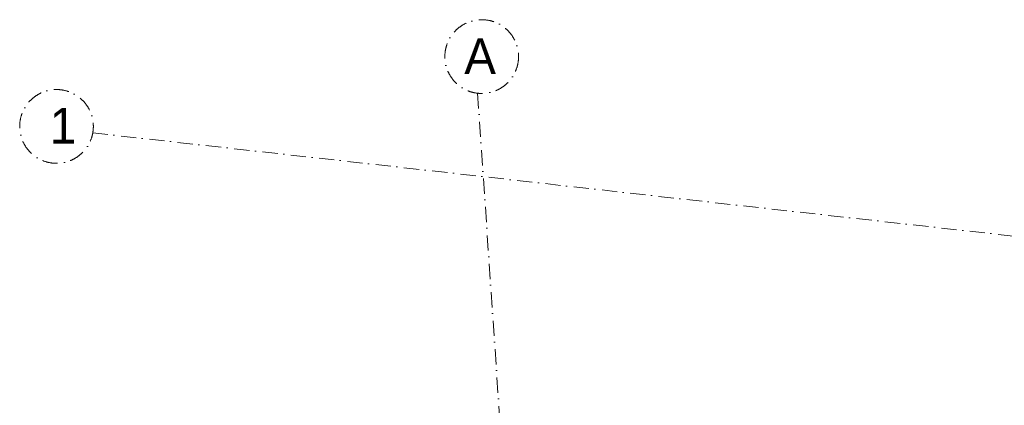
# Model space of a CAD drawing. Header units: millimetres. Extents: x -115474967 to 444143, y -74377 to 241828222.
# Tile 65 of 256: x -63591 to -53903, y 78789 to 82578. Entities that reach past the tile are written whole.
import ezdxf

# ---------------------------------------------------------------- set-up
doc = ezdxf.new("R2010")
doc.units = ezdxf.units.MM
doc.header["$MEASUREMENT"] = 0
doc.linetypes.add('Dot & Dashed', pattern=[280, 150, -60, 0, -70])
doc.linetypes.add('PHANTOM', pattern=[2.5, 1.25, -0.25, 0.25, -0.25, 0.25, -0.25])
doc.layers.add('00-5 Grid 01', color=9, linetype='PHANTOM')
doc.layers.add('TEXT-REFN', color=5, linetype='Continuous')
doc.styles.add('TEXT-20', font='arial.ttf', dxfattribs={"height": 40})

msp = doc.modelspace()

# ---------------------------------------------------------------- linework, layer by layer
at = {"layer": '00-5 Grid 01', "linetype": 'Dot & Dashed', "lineweight": 5}
for p, q in [((-59085.69997, 81855.0379), (-57877.42678, 64108.01325)), ((-62872.13306, 81465.6491), (-14145.25328, 76005.78533))]:
    msp.add_line(p, q, dxfattribs=at)
for centre in [(-59045.3322, 82215.17613), (-63228.96244, 81528.90965)]:
    msp.add_circle(centre, 362.39357, dxfattribs=at)

# ---------------------------------------------------------------- texts
at = {"layer": 'TEXT-REFN', "color": 2, "linetype": 'Continuous', "char_height": 350, "attachment_point": 1, "style": 'TEXT-20'}
for s, insert in [('\\A1;{\\pql;\\pt0;\\fCentury Gothic|b0|i0|c0|p34;A}', (-59217.096, 82393.26725)), ('\\A1;{\\pql;\\pt0;\\fCentury Gothic|b0|i0|c0|p34;1}', (-63295.99165, 81710.62348))]:
    msp.add_mtext(s, dxfattribs=dict(at, insert=insert))

doc.saveas('drawing.dxf')
